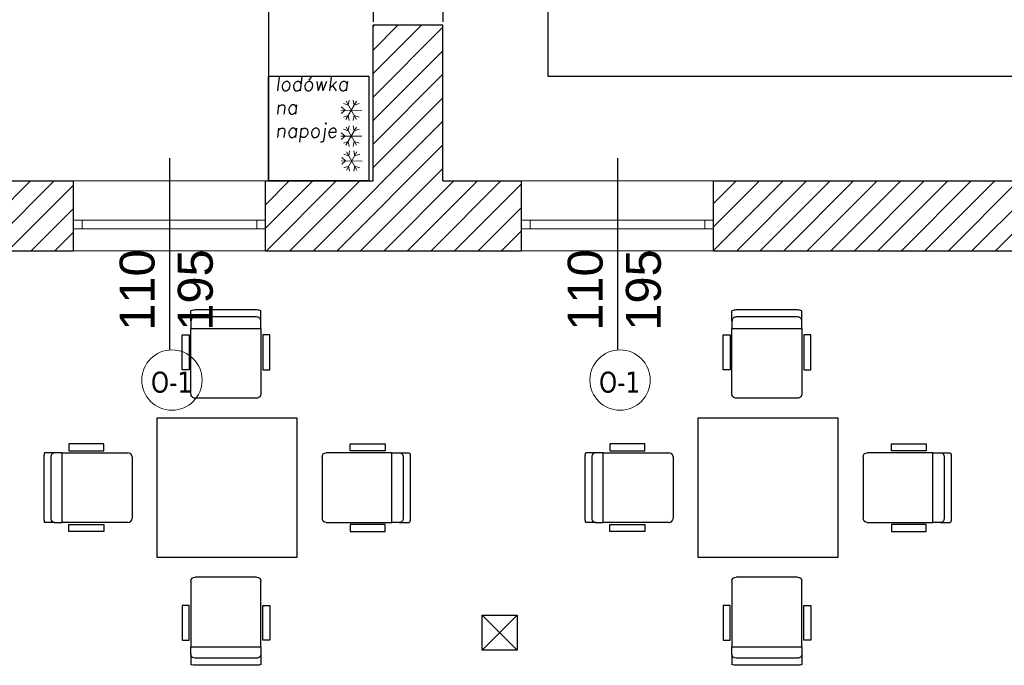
# Model space of a CAD drawing. Header units: millimetres. Extents: x -486876 to 553054, y -140324 to 834178.
# Tile 86 of 155: x -64457 to -58817, y 61434 to 65131. Entities that reach past the tile are written whole.
import ezdxf
from ezdxf.enums import TextEntityAlignment as Align

# ---------------------------------------------------------------- set-up
doc = ezdxf.new("R2010")
doc.units = ezdxf.units.MM
doc.linetypes.add('DASH2', pattern=[0.75, 0.5, -0.25])
doc.linetypes.add('XREF$0$_DASH', pattern=[10, 8, -2])
for name, color, linetype, lineweight in [('_XREF', 252, 'DASH2', 13), ('XREF$0$okna', 8, 'Continuous', 20), ('XREF$0$ściana nośna', 8, 'Continuous', 30)]:
    doc.layers.add(name, color=color, linetype=linetype, lineweight=lineweight)
for name, color, linetype in [('XREF$0$DRZWI', 8, 'Continuous'), ('XREF$0$MEBLE', 8, 'Continuous'), ('XREF$0$MEBLE_ŁAZIENKOWE_I_KUCHENNE', 8, 'Continuous'), ('XREF$0$nowe ściany', 8, 'Continuous'), ('XREF$0$OPIS', 8, 'Continuous'), ('XREF$0$Ppoż', 20, 'Continuous'), ('XREF$0$WIDOK', 8, 'Continuous'), ('XREF$0$WYMIARY', 9, 'Continuous'), ('XREF$0$WYPEŁNIENIA', 8, 'Continuous')]:
    doc.layers.add(name, color=color, linetype=linetype)
doc.styles.add('XREF$0$APLUS', font='arial.ttf', dxfattribs={"width": 0.6})
doc.styles.add('XREF$0$ROMANS', font='romans.shx')
doc.styles.add('XREF$0$Standard', font='arial.ttf')
doc.styles.add('XREF$0$Verdana 0.8', font='verdana.ttf', dxfattribs={"width": 0.8})

# ---------------------------------------------------------------- blocks, each defined once
blk = doc.blocks.new('XREF')
at = {"layer": 'XREF$0$WYPEŁNIENIA'}
h = blk.add_hatch(dxfattribs=at)
h.set_pattern_fill('ANSI31', color=256, scale=3)
h.set_pattern_definition([(45, (-52999.899, 13162.694), (-6.7351921, 6.7351921), [])])
h.paths.add_polyline_path([(5376.11, 10651.78), (5336.75, 10651.78), (5336.75, 10611.78), (5376.11, 10611.78)])
h.paths.add_polyline_path([(5806.69, 10651.78), (5486.11, 10651.78), (5486.11, 10611.78), (5541.69, 10611.78), (5541.69, 10491.78), (5566.69, 10491.78), (5566.69, 10611.78), (5766.69, 10611.78), (5766.69, 10481.78), (5766.69, 10471.78), (5766.69, 10346.78), (5739.69, 10346.78), (5739.69, 10336.78), (5766.69, 10336.78), (5766.69, 10322.47), (5806.69, 10322.47)])
h.paths.add_polyline_path([(5566.69, 10391.78), (5556.69, 10391.78), (5541.69, 10391.78), (5541.69, 10295.78), (5566.69, 10295.78), (5566.69, 10336.78), (5739.69, 10336.78), (5739.69, 10346.78), (5566.69, 10346.78)])
h.paths.add_polyline_path([(5566.69, 10295.78), (5541.69, 10295.78), (5541.69, 10195.78), (5566.69, 10195.78)])
h.paths.add_polyline_path([(5558.62, 10157.37), (5572.62, 10157.37), (5572.62, 10143.37), (5558.62, 10143.37)], flags=16)
edge = h.paths.add_edge_path(flags=16)
edge.add_arc((5565.62, 10150.37), 7, 0, 360)
h.paths.add_polyline_path([(5806.69, 10212.47), (5766.69, 10212.47), (5766.69, 10121.78), (5688.72, 10121.78), (5688.72, 10096.78), (5766.69, 10096.78), (5766.69, 10027.67), (5806.69, 10027.67), (5806.69, 10029.35)])
h.paths.add_polyline_path([(5806.69, 9917.67), (5766.69, 9917.67), (5766.69, 9911.78), (5683.24, 9911.78), (5683.24, 9881.78), (5766.69, 9881.78), (5766.69, 9779.12), (5806.69, 9779.12)])
h.paths.add_polyline_path([(5157.25, 9881.78), (5142.25, 9881.78), (5141.56, 9712.78), (5141.56, 9656.78), (5141.56, 9631.78), (5156.56, 9631.78), (5156.56, 9712.78)])
h.paths.add_polyline_path([(5256.56, 9656.78), (5156.56, 9656.78), (5156.56, 9631.78), (5256.56, 9631.78)])
h.paths.add_polyline_path([(5451.56, 9666.86), (5426.56, 9666.86), (5426.56, 9656.78), (5256.56, 9656.78), (5256.56, 9631.78), (5426.56, 9631.78), (5451.56, 9631.78)])
h.paths.add_polyline_path([(5806.69, 9779.12), (5766.69, 9779.12), (5766.69, 9756.28), (5806.69, 9756.28)])
h.paths.add_polyline_path([(5806.69, 9563.42), (5766.69, 9563.42), (5766.69, 9361.43), (5605.18, 9361.43), (5605.18, 9321.43), (5766.69, 9321.43), (5766.69, 9268.64), (5806.69, 9268.64)])
h.paths.add_polyline_path([(5806.69, 9646.28), (5766.69, 9646.28), (5766.69, 9563.42), (5806.69, 9563.42)])
h.paths.add_polyline_path([(5495.18, 9361.43), (5463.86, 9361.43), (5451.56, 9361.43), (5451.56, 9481.78), (5426.56, 9481.78), (5426.56, 9361.43), (5366.74, 9361.43), (5366.74, 9321.43), (5495.18, 9321.43)])
h.paths.add_polyline_path([(5256.74, 9361.43), (4971.58, 9361.43), (4971.58, 9321.43), (5256.74, 9321.43)])
h.paths.add_polyline_path([(4861.58, 9361.43), (4816.56, 9361.43), (4816.56, 9450.58), (4776.56, 9450.58), (4776.56, 9361.43), (4714.92, 9361.43), (4714.92, 9321.43), (4861.58, 9321.43)])
h.paths.add_polyline_path([(4604.92, 9361.43), (4411.55, 9361.43), (4411.55, 9321.43), (4604.92, 9321.43)])
h.paths.add_polyline_path([(4411.55, 9361.43), (4406.56, 9361.43), (4406.56, 9411.43), (4366.56, 9411.43), (4366.56, 9361.43), (4171.56, 9361.43), (4171.56, 9321.43), (4411.55, 9321.43)])
h.paths.add_polyline_path([(4816.56, 9631.78), (5021.56, 9631.78), (5021.56, 9656.78), (4816.56, 9656.78), (4816.56, 9766.19), (4776.56, 9766.19), (4776.56, 9563.42), (4816.56, 9563.42)])
h.paths.add_polyline_path([(4816.56, 9563.42), (4776.56, 9563.42), (4776.56, 9510.58), (4816.56, 9510.58)])
h.paths.add_polyline_path([(5806.69, 9158.64), (5766.69, 9158.64), (5766.69, 9112.7), (5806.69, 9112.7)])
h.paths.add_polyline_path([(4783.69, 9911.78), (4771.69, 9911.78)])
h.paths.add_polyline_path([(4886.69, 10121.78), (4796.69, 10121.78), (4796.69, 10096.78), (4886.69, 10096.78)])
h.paths.add_polyline_path([(5434.52, 10096.78), (5434.52, 10121.78), (5409.69, 10121.78), (5409.81, 10096.78)])
h.paths.add_polyline_path([(5535.02, 10121.78), (5535.02, 10108.85), (5535.02, 10108.85), (5535.02, 10096.78), (5588.72, 10096.78), (5588.72, 10121.78), (5575.42, 10121.78), (5575.42, 10162.36), (5566.69, 10162.36), (5566.69, 10195.78), (5541.69, 10195.78), (5541.69, 10121.78)])
at = {"layer": 'XREF$0$MEBLE'}
for p, q in [((4716.56, 9748.23), (4716.56, 9361.43)), ((4876.56, 9571.78), (4876.56, 9421.43)), ((4876.56, 9421.43), (5219.33, 9421.43)), ((4672.23, 9281.16), (4672.23, 9287.09)), ((4712.23, 9281.16), (4712.23, 9287.09)), ((4982.13, 9281.16), (4982.13, 9287.09)), ((5022.13, 9281.16), (5022.13, 9287.09)), ((4602.28, 9210.9), (4602.28, 9206.9)), ((4622.28, 9210.9), (4602.28, 9210.9)), ((4622.28, 9206.9), (4622.28, 9210.9)), ((4763.51, 9206.9), (4763.51, 9210.9)), ((4763.51, 9210.9), (4783.51, 9210.9)), ((4783.51, 9210.9), (4783.51, 9206.9)), ((4912.18, 9210.9), (4912.18, 9206.9)), ((4932.18, 9210.9), (4912.18, 9210.9)), ((4932.18, 9206.9), (4932.18, 9210.9)), ((5073.42, 9206.9), (5073.42, 9210.9)), ((5073.42, 9210.9), (5093.42, 9210.9)), ((5093.42, 9210.9), (5093.42, 9206.9)), ((4594.34, 9205.82), (4588.41, 9205.82)), ((4598.48, 9205.82), (4594.34, 9205.82)), ((4598.48, 9165.82), (4598.48, 9205.82)), ((4598.48, 9205.82), (4636.08, 9205.82)), ((4598.48, 9165.82), (4598.48, 9205.82)), ((4602.28, 9206.9), (4622.28, 9206.9)), ((4787.31, 9205.82), (4749.71, 9205.82)), ((4783.51, 9206.9), (4763.51, 9206.9)), ((4787.31, 9165.82), (4787.31, 9205.82)), ((4787.31, 9165.82), (4787.31, 9205.82)), ((4787.31, 9205.82), (4791.45, 9205.82)), ((4791.45, 9205.82), (4797.38, 9205.82)), ((4904.25, 9205.82), (4898.32, 9205.82)), ((4908.39, 9205.82), (4904.25, 9205.82)), ((4908.39, 9165.82), (4908.39, 9205.82)), ((4908.39, 9205.82), (4945.99, 9205.82)), ((4908.39, 9165.82), (4908.39, 9205.82)), ((4912.18, 9206.9), (4932.18, 9206.9)), ((5097.21, 9205.82), (5059.61, 9205.82)), ((5093.42, 9206.9), (5073.42, 9206.9)), ((5097.21, 9165.82), (5097.21, 9205.82)), ((5097.21, 9165.82), (5097.21, 9205.82)), ((5097.21, 9205.82), (5101.35, 9205.82)), ((5101.35, 9205.82), (5107.28, 9205.82)), ((4587.94, 9203.42), (4587.94, 9168.22)), ((4591.94, 9203.42), (4591.94, 9168.22)), ((4638.48, 9203.42), (4638.48, 9168.22)), ((4747.31, 9203.42), (4747.31, 9168.22)), ((4793.85, 9203.42), (4793.85, 9168.22)), ((4797.85, 9203.42), (4797.85, 9168.22)), ((4897.85, 9203.42), (4897.85, 9168.22)), ((4901.85, 9203.42), (4901.85, 9168.22)), ((4948.39, 9203.42), (4948.39, 9168.22)), ((5057.21, 9203.42), (5057.21, 9168.22)), ((5103.75, 9203.42), (5103.75, 9168.22)), ((5107.75, 9203.42), (5107.75, 9168.22)), ((4594.34, 9165.82), (4588.41, 9165.82)), ((4594.34, 9165.82), (4598.48, 9165.82)), ((4636.08, 9165.82), (4598.48, 9165.82)), ((4749.71, 9165.82), (4787.31, 9165.82)), ((4791.45, 9165.82), (4787.31, 9165.82)), ((4791.45, 9165.82), (4797.38, 9165.82)), ((4904.25, 9165.82), (4898.32, 9165.82)), ((4904.25, 9165.82), (4908.39, 9165.82)), ((4945.99, 9165.82), (4908.39, 9165.82)), ((5059.61, 9165.82), (5097.21, 9165.82)), ((5101.35, 9165.82), (5097.21, 9165.82)), ((5101.35, 9165.82), (5107.28, 9165.82)), ((4602.28, 9160.73), (4602.28, 9164.73)), ((4602.28, 9164.73), (4622.28, 9164.73)), ((4622.28, 9160.73), (4602.28, 9160.73)), ((4622.28, 9164.73), (4622.28, 9160.73)), ((4763.51, 9164.73), (4763.51, 9160.73)), ((4783.51, 9164.73), (4763.51, 9164.73)), ((4763.51, 9160.73), (4783.51, 9160.73)), ((4783.51, 9160.73), (4783.51, 9164.73)), ((4912.18, 9160.73), (4912.18, 9164.73)), ((4912.18, 9164.73), (4932.18, 9164.73)), ((4932.18, 9160.73), (4912.18, 9160.73)), ((4932.18, 9164.73), (4932.18, 9160.73)), ((5073.42, 9164.73), (5073.42, 9160.73)), ((5093.42, 9164.73), (5073.42, 9164.73)), ((5073.42, 9160.73), (5093.42, 9160.73)), ((5093.42, 9160.73), (5093.42, 9164.73)), ((4672.23, 9132.21), (4672.23, 9094.61)), ((4709.83, 9134.61), (4674.63, 9134.61)), ((4712.23, 9094.61), (4712.23, 9132.21)), ((4982.13, 9132.21), (4982.13, 9094.61)), ((5019.73, 9134.61), (4984.53, 9134.61)), ((5022.13, 9094.61), (5022.13, 9132.21)), ((4667.14, 9118.41), (4667.14, 9098.41)), ((4671.14, 9118.41), (4667.14, 9118.41)), ((4671.14, 9098.41), (4671.14, 9118.41)), ((4713.31, 9118.41), (4717.31, 9118.41)), ((4713.31, 9098.41), (4713.31, 9118.41)), ((4717.31, 9118.41), (4717.31, 9098.41)), ((4977.05, 9118.41), (4977.05, 9098.41)), ((4981.05, 9118.41), (4977.05, 9118.41)), ((4981.05, 9098.41), (4981.05, 9118.41)), ((5023.22, 9118.41), (5027.22, 9118.41)), ((5023.22, 9098.41), (5023.22, 9118.41)), ((5027.22, 9118.41), (5027.22, 9098.41)), ((4667.14, 9098.41), (4671.14, 9098.41)), ((4717.31, 9098.41), (4713.31, 9098.41)), ((4977.05, 9098.41), (4981.05, 9098.41)), ((5027.22, 9098.41), (5023.22, 9098.41)), ((4672.23, 9094.61), (4712.23, 9094.61)), ((4672.23, 9094.61), (4712.23, 9094.61)), ((4672.23, 9090.48), (4672.23, 9094.61)), ((4712.23, 9094.61), (4712.23, 9090.48)), ((4982.13, 9094.61), (5022.13, 9094.61)), ((4982.13, 9094.61), (5022.13, 9094.61)), ((4982.13, 9090.48), (4982.13, 9094.61)), ((5022.13, 9094.61), (5022.13, 9090.48)), ((4672.23, 9090.48), (4672.23, 9084.54)), ((4709.83, 9088.08), (4674.63, 9088.08)), ((4712.23, 9090.48), (4712.23, 9084.54)), ((4982.13, 9090.48), (4982.13, 9084.54)), ((5019.73, 9088.08), (4984.53, 9088.08)), ((5022.13, 9090.48), (5022.13, 9084.54)), ((4709.83, 9084.08), (4674.63, 9084.08)), ((5019.73, 9084.08), (4984.53, 9084.08))]:
    blk.add_line(p, q, dxfattribs=at)
for points in [[(4712.23, 9287.09, 0.096396), (4709.83, 9287.56), (4674.63, 9287.56, 0.096396), (4672.23, 9287.09)], [(5022.13, 9287.09, 0.096396), (5019.73, 9287.56), (4984.53, 9287.56, 0.096396), (4982.13, 9287.09)]]:
    blk.add_lwpolyline(points, format="xyb", dxfattribs=at)
for points in [[(4709.83, 9283.56), (4674.63, 9283.56, 0.414214), (4672.23, 9281.16), (4672.23, 9277.02), (4712.23, 9277.02), (4712.23, 9281.16, 0.414214)], [(5019.73, 9283.56), (4984.53, 9283.56, 0.414214), (4982.13, 9281.16), (4982.13, 9277.02), (5022.13, 9277.02), (5022.13, 9281.16, 0.414214)], [(4709.83, 9237.02), (4674.63, 9237.02, -0.414214), (4672.23, 9239.42), (4672.23, 9277.02), (4712.23, 9277.02), (4712.23, 9239.42, -0.414214)], [(5019.73, 9237.02), (4984.53, 9237.02, -0.414214), (4982.13, 9239.42), (4982.13, 9277.02), (5022.13, 9277.02), (5022.13, 9239.42, -0.414214)]]:
    blk.add_lwpolyline(points, format="xyb", close=True, dxfattribs=at)
for points in [[(4671.14, 9253.23), (4667.14, 9253.23), (4667.14, 9273.23), (4671.14, 9273.23)], [(4713.31, 9253.23), (4717.31, 9253.23), (4717.31, 9273.23), (4713.31, 9273.23)], [(4981.05, 9253.23), (4977.05, 9253.23), (4977.05, 9273.23), (4981.05, 9273.23)], [(5023.22, 9253.23), (5027.22, 9253.23), (5027.22, 9273.23), (5023.22, 9273.23)], [(4732.89, 9225.82), (4732.89, 9145.82), (4652.89, 9145.82), (4652.89, 9225.82)], [(5042.8, 9225.82), (5042.8, 9145.82), (4962.8, 9145.82), (4962.8, 9225.82)]]:
    blk.add_lwpolyline(points, close=True, dxfattribs=at)
for centre, major_axis, start_param, end_param in [((4594.34, 9203.42), (4.53, -4.53), 3.542594, 3.926991), ((4594.34, 9203.42), (1.7, -1.7), 2.356194, 3.926991), ((4636.08, 9203.42), (1.7, 1.7), -0.785398, 0.785398), ((4904.25, 9203.42), (4.53, -4.53), 3.542594, 3.926991), ((4904.25, 9203.42), (1.7, -1.7), 2.356194, 3.926991), ((4945.99, 9203.42), (1.7, 1.7), -0.785398, 0.785398), ((4594.34, 9168.22), (4.53, 4.53), 2.356194, 2.740591), ((4594.34, 9168.22), (1.7, 1.7), 2.356194, 3.926991), ((4636.08, 9168.22), (1.7, -1.7), 5.497787, 7.068583), ((4904.25, 9168.22), (4.53, 4.53), 2.356194, 2.740591), ((4904.25, 9168.22), (1.7, 1.7), 2.356194, 3.926991), ((4945.99, 9168.22), (1.7, -1.7), 5.497787, 7.068583)]:
    blk.add_ellipse(centre, major_axis=major_axis, ratio=1, start_param=start_param, end_param=end_param, dxfattribs=at)
at = {"layer": 'XREF$0$MEBLE', "extrusion": (0, 0, -1)}
for centre, major_axis, start_param, end_param in [((4749.71, 9203.42), (-1.7, 1.7), -0.785398, 0.785398), ((4791.45, 9203.42), (-1.7, -1.7), 2.356194, 3.926991), ((4791.45, 9203.42), (-4.53, -4.53), 3.542594, 3.926991), ((5059.61, 9203.42), (-1.7, 1.7), -0.785398, 0.785398), ((5101.35, 9203.42), (-1.7, -1.7), 2.356194, 3.926991), ((5101.35, 9203.42), (-4.53, -4.53), 3.542594, 3.926991), ((4749.71, 9168.22), (-1.7, -1.7), 5.497787, 7.068583), ((4791.45, 9168.22), (-1.7, 1.7), 2.356194, 3.926991), ((4791.45, 9168.22), (-4.53, 4.53), 2.356194, 2.740591), ((5059.61, 9168.22), (-1.7, -1.7), 5.497787, 7.068583), ((5101.35, 9168.22), (-1.7, 1.7), 2.356194, 3.926991), ((5101.35, 9168.22), (-4.53, 4.53), 2.356194, 2.740591), ((4674.63, 9132.21), (-1.7, -1.7), 0.785398, 2.356194), ((4709.83, 9132.21), (-1.7, 1.7), 0.785398, 2.356194), ((4984.53, 9132.21), (-1.7, -1.7), 0.785398, 2.356194), ((5019.73, 9132.21), (-1.7, 1.7), 0.785398, 2.356194), ((4674.63, 9090.48), (-1.7, -1.7), 5.497787, 7.068583), ((4709.83, 9090.48), (-1.7, 1.7), 2.356194, 3.926991), ((4984.53, 9090.48), (-1.7, -1.7), 5.497787, 7.068583), ((5019.73, 9090.48), (-1.7, 1.7), 2.356194, 3.926991), ((4674.63, 9090.48), (-4.53, 4.53), 3.926991, 4.311388), ((4709.83, 9090.48), (-4.53, -4.53), 5.11339, 5.497787), ((4984.53, 9090.48), (-4.53, 4.53), 3.926991, 4.311388), ((5019.73, 9090.48), (-4.53, -4.53), 5.11339, 5.497787)]:
    blk.add_ellipse(centre, major_axis=major_axis, ratio=1, start_param=start_param, end_param=end_param, dxfattribs=at)
at = {"layer": 'XREF$0$MEBLE_ŁAZIENKOWE_I_KUCHENNE', "linetype": 'Continuous', "lineweight": 13}
for p, q in [((4762.28, 9404.9), (4762.85, 9407.75)), ((4765.78, 9404.89), (4765.23, 9407.74)), ((4760.52, 9401.88), (4758.34, 9403.79)), ((4762.28, 9404.9), (4759.53, 9405.85)), ((4767.04, 9407.05), (4761, 9396.68)), ((4761.04, 9407.07), (4767, 9396.66)), ((4765.78, 9404.89), (4768.53, 9405.82)), ((4770.02, 9401.85), (4758.02, 9401.88)), ((4760.52, 9401.88), (4758.33, 9399.97)), ((4762.26, 9398.84), (4759.51, 9397.91)), ((4762.26, 9398.84), (4762.81, 9395.99)), ((4765.76, 9398.83), (4765.19, 9395.98)), ((4765.76, 9398.83), (4768.51, 9397.88)), ((4762.28, 9390.13), (4759.53, 9391.08)), ((4767.04, 9392.28), (4761, 9381.91)), ((4761.04, 9392.3), (4767, 9381.89)), ((4762.28, 9390.13), (4762.85, 9392.98)), ((4765.78, 9390.12), (4765.23, 9392.97)), ((4765.78, 9390.12), (4768.53, 9391.05)), ((4770.02, 9387.08), (4758.02, 9387.11)), ((4760.52, 9387.1), (4758.33, 9385.2)), ((4760.52, 9387.1), (4758.34, 9389.02)), ((4762.26, 9384.07), (4759.51, 9383.14)), ((4762.26, 9384.07), (4762.81, 9381.22)), ((4765.76, 9384.06), (4765.19, 9381.21)), ((4765.76, 9384.06), (4768.51, 9383.11)), ((4760.8, 9372.89), (4758.62, 9374.81)), ((4762.56, 9375.91), (4759.81, 9376.86)), ((4767.31, 9378.06), (4761.28, 9367.69)), ((4761.31, 9378.08), (4767.28, 9367.67)), ((4762.56, 9375.91), (4763.13, 9378.76)), ((4766.13, 9375.9), (4765.58, 9378.76)), ((4766.13, 9375.9), (4768.88, 9376.83)), ((4770.3, 9372.86), (4758.3, 9372.9)), ((4760.8, 9372.89), (4758.61, 9370.98)), ((4762.54, 9369.85), (4759.79, 9368.92)), ((4762.54, 9369.85), (4763.09, 9367)), ((4766.11, 9369.84), (4765.54, 9366.99)), ((4766.11, 9369.84), (4768.86, 9368.89))]:
    blk.add_line(p, q, dxfattribs=at)
at = {"layer": 'XREF$0$MEBLE_ŁAZIENKOWE_I_KUCHENNE'}
blk.add_lwpolyline([(4716.56, 9361.43), (4716.56, 9421.43), (4774.14, 9421.43), (4774.14, 9361.43)], close=True, dxfattribs=at)
at = {"layer": 'XREF$0$nowe ściany', "linetype": 'XREF$0$_DASH'}
for p, q in [((4776.56, 9510.58), (4776.56, 9450.58)), ((4816.56, 9510.58), (4816.56, 9450.58))]:
    blk.add_line(p, q, dxfattribs=at)
at = {"layer": 'XREF$0$nowe ściany'}
blk.add_line((4816.56, 9450.58), (4776.56, 9450.58), dxfattribs=at)
at = {"layer": 'XREF$0$okna'}
for p, q in [((4714.92, 9361.43), (4604.92, 9361.43)), ((4971.58, 9361.43), (4861.58, 9361.43)), ((4609.92, 9338.93), (4714.92, 9338.93)), ((4866.58, 9338.93), (4971.58, 9338.93)), ((4714.92, 9333.93), (4609.92, 9333.93)), ((4971.58, 9333.93), (4866.58, 9333.93)), ((4604.92, 9321.43), (4714.92, 9321.43)), ((4861.58, 9321.43), (4971.58, 9321.43))]:
    blk.add_line(p, q, dxfattribs=at)
for points in [[(4609.92, 9333.93), (4604.92, 9333.93), (4604.92, 9338.93), (4609.92, 9338.93)], [(4714.92, 9333.93), (4709.92, 9333.93), (4709.92, 9338.93), (4714.92, 9338.93)], [(4866.58, 9333.93), (4861.58, 9333.93), (4861.58, 9338.93), (4866.58, 9338.93)], [(4971.58, 9333.93), (4966.58, 9333.93), (4966.58, 9338.93), (4971.58, 9338.93)]]:
    blk.add_lwpolyline(points, close=True, dxfattribs=at)
for centre in [(4661.34, 9247.41), (4918, 9247.41)]:
    blk.add_circle(centre, 17.28, dxfattribs=at)
at = {"layer": 'XREF$0$Ppoż'}
for p, q in [((4659.92, 9374.52), (4659.92, 9264.63)), ((4916.58, 9374.52), (4916.58, 9264.63))]:
    blk.add_line(p, q, dxfattribs=at)
at = {"layer": 'XREF$0$WIDOK'}
for p, q in [((4839.06, 9092.7), (4859.06, 9112.7)), ((4859.06, 9092.7), (4839.06, 9112.7))]:
    blk.add_line(p, q, dxfattribs=at)
blk.add_lwpolyline([(4839.06, 9112.7), (4859.06, 9112.7), (4859.06, 9092.7), (4839.06, 9092.7)], close=True, dxfattribs=at)
at = {"layer": 'XREF$0$ściana nośna'}
for p, q in [((4776.56, 9361.43), (4776.56, 9450.58)), ((4816.56, 9361.43), (4816.56, 9450.58)), ((4406.56, 9361.43), (4604.92, 9361.43)), ((4604.92, 9321.43), (4604.92, 9361.43)), ((4714.92, 9361.43), (4776.56, 9361.43)), ((4714.92, 9321.43), (4714.92, 9361.43)), ((4816.56, 9361.43), (4861.58, 9361.43)), ((4861.58, 9321.43), (4861.58, 9361.43)), ((4971.58, 9361.43), (5256.74, 9361.43)), ((4971.58, 9321.43), (4971.58, 9361.43)), ((4171.56, 9321.43), (4604.92, 9321.43)), ((4714.92, 9321.43), (4861.58, 9321.43)), ((4971.58, 9321.43), (5256.74, 9321.43))]:
    blk.add_line(p, q, dxfattribs=at)
at = {"style": 'XREF$0$APLUS'}
blk.add_attdef('165', text='', height=12.94, rotation=90, dxfattribs=at).set_placement((5850.28, 4086.91), align=Align.TOP_CENTER)
blk.add_attdef('70', text='', height=12.94, rotation=90, dxfattribs=at).set_placement((5846.74, 4087.03), align=Align.BOTTOM_CENTER)
at = {"layer": 'XREF$0$DRZWI', "style": 'XREF$0$APLUS'}
for tag, height, p in [('90', 10.59, (3968.05, 17970.78)), ('90', 10.59, (4273.69, 17907.63)), ('90', 10.59, (4647.11, 17907.63)), ('90', 10.59, (4995.74, 17907.63)), ('90', 10.59, (5345.01, 17907.63)), ('90', 8.24, (3625.86, 17450.53)), ('90', 8.24, (4282.58, 17436.64)), ('90', 8.24, (4577.82, 17436.64)), ('90', 8.24, (5003.12, 17436.64)), ('90', 8.24, (5300.95, 17436.64)), ('90', 8.24, (5625.63, 17350.96)), ('110', 12.94, (3772.73, 10725.01)), ('100', 12.94, (3763.85, 10003.38)), ('90', 10.59, (3383.41, 9921.97)), ('83', 10.59, (4118.73, 4184.03))]:
    blk.add_attdef(tag, text='', height=height, dxfattribs=at).set_placement(p, align=Align.BOTTOM_CENTER)
for tag, height, p in [('200', 10.59, (3967.95, 17967.89)), ('200', 10.59, (4273.59, 17904.74)), ('200', 10.59, (4647.01, 17904.74)), ('200', 10.59, (4995.64, 17904.74)), ('200', 10.59, (5344.91, 17904.74)), ('200', 8.24, (3625.86, 17448.28)), ('200', 8.24, (4282.58, 17434.39)), ('200', 8.24, (4577.82, 17434.39)), ('200', 8.24, (5003.12, 17434.39)), ('200', 8.24, (5300.95, 17434.39)), ('200', 8.24, (5625.63, 17348.71)), ('210', 12.94, (3772.6, 10721.48)), ('200', 12.94, (3763.85, 9999.84)), ('200', 10.59, (3383.31, 9919.08)), ('178', 10.59, (4118.62, 4181.14))]:
    blk.add_attdef(tag, text='', height=height, dxfattribs=at).set_placement(p, align=Align.TOP_CENTER)
for tag, height, p in [('96', 10.59, (4202.03, 17787.41)), ('100', 10.59, (5719.75, 17787.41)), ('100', 12.94, (4040.53, 17776.32)), ('100', 12.94, (4599.33, 17776.96)), ('100', 12.94, (4947.96, 17776.96)), ('100', 12.94, (5297.45, 17776.96)), ('100', 12.94, (3575.63, 17557.16)), ('100', 12.94, (3932.34, 17557.16)), ('100', 12.94, (4215.59, 17557.16)), ('100', 12.94, (4630.17, 17557.16)), ('100', 12.94, (4954.89, 17557.16)), ('100', 12.94, (5353.3, 17557.16)), ('100', 12.94, (5612.36, 17557.16)), ('90', 11.76, (4712.89, 10187.26)), ('90', 11.76, (4933.75, 10129.07)), ('90', 11.76, (5359.81, 10117.21)), ('120', 13.53, (3472.06, 9987.9)), ('90', 11.76, (4206.17, 4035.84))]:
    blk.add_attdef(tag, text='', height=height, rotation=90, dxfattribs=at).set_placement(p, align=Align.BOTTOM_CENTER)
for tag, height, p in [('205', 10.59, (4204.92, 17787.31)), ('210', 10.59, (5722.65, 17787.31)), ('210', 12.94, (4044.07, 17776.19)), ('210', 12.94, (4602.86, 17776.83)), ('210', 12.94, (4951.5, 17776.83)), ('210', 12.94, (5300.98, 17776.83)), ('210', 12.94, (3579.16, 17557.04)), ('210', 12.94, (3935.88, 17557.04)), ('210', 12.94, (4219.13, 17557.04)), ('210', 12.94, (4633.7, 17557.04)), ('210', 12.94, (4958.43, 17557.04)), ('210', 12.94, (5356.84, 17557.04)), ('210', 12.94, (5615.9, 17557.04)), ('200', 11.76, (4716.1, 10187.15)), ('200', 11.76, (4936.97, 10128.95)), ('200', 11.76, (5363.02, 10117.1)), ('210', 13.53, (3475.75, 9987.9)), ('170', 11.76, (4209.38, 4035.73))]:
    blk.add_attdef(tag, text='', height=height, rotation=90, dxfattribs=at).set_placement(p, align=Align.TOP_CENTER)
at = {"layer": 'XREF$0$OPIS', "char_height": 20, "attachment_point": 1, "rotation": 90, "style": 'XREF$0$Standard'}
for insert in [(4631.36, 9275.66), (4888.02, 9275.66)]:
    blk.add_mtext_dynamic_manual_height_columns('110\\P195', width=34.6776, gutter_width=12.5, heights=[0], dxfattribs=dict(at, insert=insert))
at = {"layer": 'XREF$0$Ppoż', "style": 'XREF$0$Verdana 0.8', "width": 0.8}
for p in [(4661.07, 9246.23), (4917.73, 9246.23)]:
    blk.add_text('O-1', height=12, rotation=360, dxfattribs=at).set_placement(p, align=Align.MIDDLE_CENTER)
at = {"layer": 'XREF$0$WYMIARY', "insert": (4720.37, 9421.01), "char_height": 8, "width": 174.6276, "attachment_point": 1, "style": 'XREF$0$ROMANS'}
blk.add_mtext('{\\Q7;lodówka\\Pna \\Pnapoje}', dxfattribs=at)

msp = doc.modelspace()

# ---------------------------------------------------------------- block references
at = {"layer": '_XREF', "xscale": 10, "yscale": 10, "zscale": 10}
msp.add_blockref('XREF', (-110198.46986, -29406.42919), dxfattribs=at)

doc.saveas('drawing.dxf')
